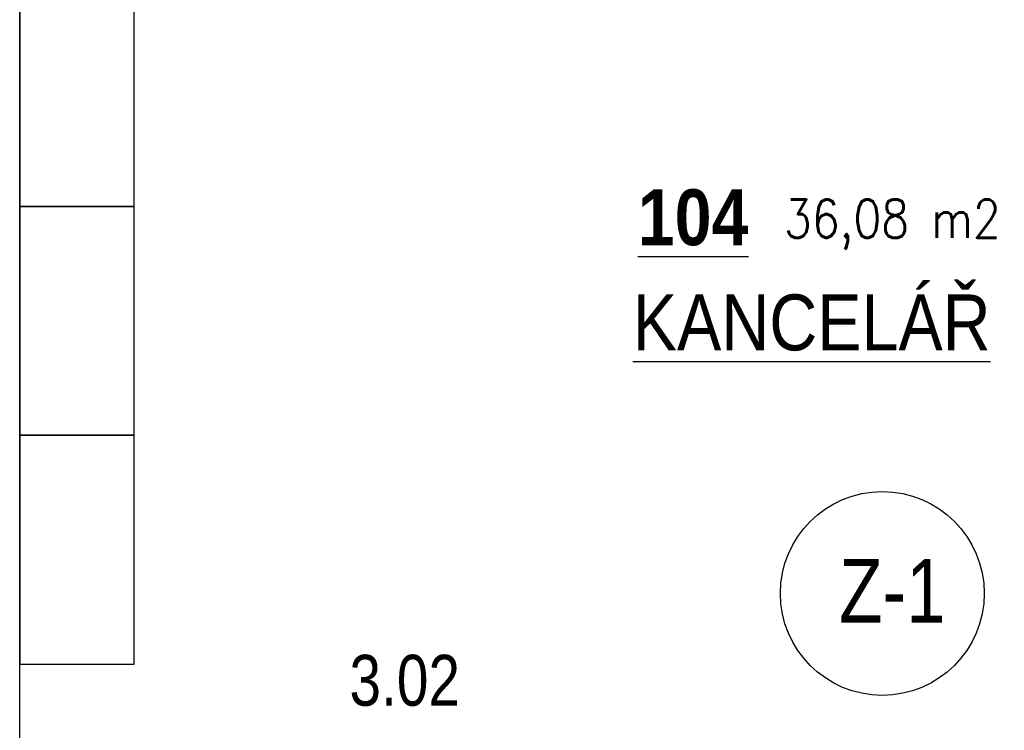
# Model space of a CAD drawing. Header units: millimetres. Extents: x 6491141 to 6692158, y 1846388 to 1929513.
# Tile 237 of 245: x 6674631 to 6678505, y 1910387 to 1913183. Entities that reach past the tile are written whole.
import ezdxf

# ---------------------------------------------------------------- set-up
doc = ezdxf.new("R2010")
doc.units = ezdxf.units.MM
for name, color, linetype in [('Popisky', 7, 'Continuous'), ('Pozice', 6, 'Continuous'), ('Stavba', 152, 'Continuous')]:
    doc.layers.add(name, color=color, linetype=linetype)
doc.styles.add('KOTY', font='romans.shx', dxfattribs={"width": 0.85, "height": 50})
doc.styles.add('ROMAND', font='romand.shx', dxfattribs={"width": 0.85})
doc.styles.add('romans', font='arial.ttf', dxfattribs={"width": 0.8, "height": 140})

msp = doc.modelspace()

# ---------------------------------------------------------------- linework, layer by layer
at = {"layer": 'Popisky'}
msp.add_circle((6678024.6, 1910925.7), 401, dxfattribs=at)
at = {"layer": 'Stavba'}
for p, q in [((6674630.7, 1908947.8), (6674630.7, 1915147.8)), ((6674630.7, 1913347.8), (6674630.7, 1912447.8)), ((6675080.7, 1912447.8), (6675080.7, 1913347.8)), ((6674630.7, 1912447.8), (6675080.7, 1912447.8)), ((6675080.7, 1912447.8), (6674630.7, 1912447.8)), ((6674630.7, 1912447.8), (6674630.7, 1911547.8)), ((6675080.7, 1911547.8), (6675080.7, 1912447.8)), ((6674630.7, 1911547.8), (6675080.7, 1911547.8)), ((6675080.7, 1911547.8), (6674630.7, 1911547.8)), ((6674630.7, 1911547.8), (6674630.7, 1910647.8)), ((6675080.7, 1910647.8), (6675080.7, 1911547.8)), ((6674630.7, 1910647.8), (6675080.7, 1910647.8))]:
    msp.add_line(p, q, dxfattribs=at)

# ---------------------------------------------------------------- texts
at = {"layer": 'Popisky', "color": 0, "insert": (6677042.7, 1912101.8), "char_height": 220, "width": 3404.995, "attachment_point": 1, "style": 'ROMAND'}
msp.add_mtext('{\\fArial|b0|i0|c238|p34;\\LKANCELÁŘ}', dxfattribs=at)
at = {"layer": 'Popisky', "insert": (6677854.5, 1911061.3), "char_height": 250, "width": 791.368, "attachment_point": 1, "style": 'romans'}
msp.add_mtext('{Z-1}', dxfattribs=at)
at = {"layer": 'Pozice', "color": 6, "insert": (6676363.1, 1910481.3), "char_height": 200, "width": 70.221, "attachment_point": 9, "style": 'romans'}
msp.add_mtext('3.02', dxfattribs=at)
at = {"layer": 'Stavba', "style": 'KOTY', "width": 0.85}
msp.add_text('36,08 m2', height=150, dxfattribs=at).set_placement((6677637.8, 1912324.8))

# ---------------------------------------------------------------- next in the draw order: texts
at = {"layer": 'Popisky', "color": 0, "insert": (6677062.3, 1912515.4), "char_height": 220, "width": 407.187, "attachment_point": 1, "style": 'ROMAND', "bg_fill": 2}
msp.add_mtext('{\\fArial|b1|i0|c238|p34;\\L104}', dxfattribs=at)

doc.saveas('drawing.dxf')
